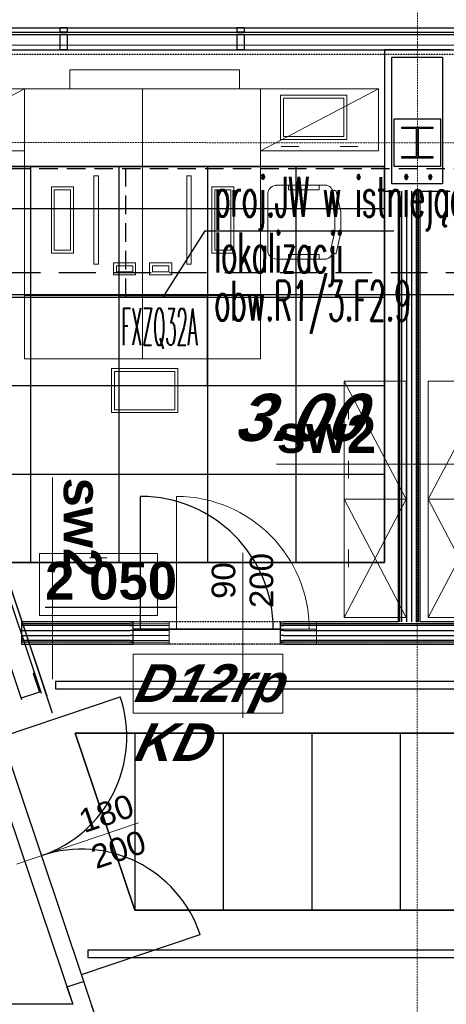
# Model space of a CAD drawing. Header units: millimetres. Extents: x -8838 to 31257, y -6224 to 3754.
# Tile 128 of 185: x 3658 to 3947, y -4647 to -3980. Entities that reach past the tile are written whole.
import ezdxf
from ezdxf.enums import TextEntityAlignment as Align

# ---------------------------------------------------------------- set-up
doc = ezdxf.new("R2010")
doc.units = ezdxf.units.MM
doc.header["$LTSCALE"] = 10
doc.header["$MEASUREMENT"] = 0
for name, pattern in [('DASHED', [0.75, 0.5, -0.25]), ('HIDDEN', [0.375, 0.25, -0.125]), ('rzut 2 pietra$0$ArchiTECH.PC 1. Line Type', [0.004, 0.003, -0.001]), ('rzut 2 pietra$0$ArchiTECH.PC 5. Line Type', [0.0053, 0.003, -0.001, 0.0003, -0.001]), ('rzut 2 pietra$0$ArchiTECH.PC Solid Line Type', [0]), ('SUFIT_2 PIETRO$0$ArchiTECH.PC 1. Line Type', [0.004, 0.003, -0.001]), ('SUFIT_2 PIETRO$0$ArchiTECH.PC Solid Line Type', [0])]:
    doc.linetypes.add(name, pattern=pattern)
doc.layers.get('0').update_dxf_attribs({"linetype": 'CONTINUOUS', "lineweight": 9})
for name, color, linetype, lineweight in [('_Etap_5_klimatyzator_w starej_lokalizacji', 3, 'CONTINUOUS', 30), ('_Etap_5_opis', 7, 'CONTINUOUS', 30), ('IS_ARCH', 254, 'CONTINUOUS', 18), ('IS_FREON_GAZ', 22, 'DASHED', 30), ('IS_HC_FREON_CIECZ', 22, 'CONTINUOUS', 30)]:
    doc.layers.add(name, color=color, linetype=linetype, lineweight=lineweight)
for name, color, linetype in [('IS_WK_KAN_SKROPLINY', 103, 'HIDDEN'), ('SUFIT_2 PIETRO$0$ELEM KONSTRUKCJI - inwent', 254, 'CONTINUOUS'), ('SUFIT_2 PIETRO$0$INWENTARYZACJA', 254, 'CONTINUOUS'), ('SUFIT_2 PIETRO$0$Kalka 1', 254, 'CONTINUOUS'), ('SUFIT_2 PIETRO$0$nr pom PB', 254, 'CONTINUOUS'), ('SUFIT_2 PIETRO$0$OŚWIETLENIE_KULAB', 254, 'CONTINUOUS'), ('SUFIT_2 PIETRO$0$sciany projektowane', 254, 'CONTINUOUS'), ('SUFIT_2 PIETRO$0$SUFIT NOWY 39', 254, 'CONTINUOUS'), ('SUFIT_2 PIETRO$0$TYP SUFITÓW_NOWYCH', 254, 'CONTINUOUS')]:
    doc.layers.add(name, color=color, linetype=linetype)
doc.layers.get('0').freeze()
doc.styles.add('romans1', font='simplex.shx', dxfattribs={"width": 0.8})
doc.styles.add('rzut 2 pietra$0$ArchiTECHStyle1', font='arial.ttf', dxfattribs={"height": 0.16})
doc.styles.add('rzut 2 pietra$0$ArchiTECHStyle2', font='arialbd.ttf', dxfattribs={"height": 0.192})
doc.styles.add('rzut 2 pietra$0$ArchiTECHStyle4', font='arialbi.ttf', dxfattribs={"oblique": 15, "height": 0.256})
doc.styles.add('SUFIT_2 PIETRO$0$ArchiTECHStyle1', font='arialbi.ttf', dxfattribs={"oblique": 15, "height": 0.32})
doc.styles.add('SUFIT_2 PIETRO$0$ArchiTECHStyle3', font='arialbd.ttf', dxfattribs={"height": 0.384})

# ---------------------------------------------------------------- blocks, each defined once
blk = doc.blocks.new('jw_FXZQ32A')
blk.add_lwpolyline([(0, 0), (60, 0), (60, 60), (0, 60)], close=True)
at = {"color": 7, "style": 'romans1', "width": 0.35}
blk.add_text('FXZQ32A', height=25, rotation=359.91893, dxfattribs=at).set_placement((1.49, 27.37))

msp = doc.modelspace()

# ---------------------------------------------------------------- linework, layer by layer
at = {"layer": '_Etap_5_opis'}
for p, q in [((3755.01, -4168.19), (3783.44, -4123.37)), ((3783.44, -4123.37), (3911.33, -4123.37))]:
    msp.add_line(p, q, dxfattribs=at)
at = {"layer": 'IS_ARCH', "linetype": 'rzut 2 pietra$0$ArchiTECH.PC 5. Line Type'}
for p, q in [((3927.47, -3084.11), (3927.16, -6165.15)), ((-3575.49, -4062.89), (8802.36, -4064.08))]:
    msp.add_line(p, q, dxfattribs=at)
at = {"layer": 'IS_ARCH', "linetype": 'rzut 2 pietra$0$ArchiTECH.PC Solid Line Type'}
for p, q in [((3526.46, -3985.71), (4289.88, -3985.78)), ((3526.46, -3988.7), (4289.88, -3988.78)), ((3689.87, -3985.74), (3684.87, -3985.75)), ((3684.87, -3985.75), (3684.87, -3988.74)), ((3689.87, -3988.74), (3684.87, -3988.74)), ((3689.87, -3985.74), (3689.87, -3988.74)), ((3809.86, -3985.73), (3804.86, -3985.74)), ((3804.86, -3985.74), (3804.87, -3988.73)), ((3809.87, -3988.73), (3804.87, -3988.73)), ((3809.86, -3985.73), (3809.87, -3988.73)), ((3526.46, -3990.18), (4289.88, -3990.25)), ((3689.87, -3990.21), (3684.87, -3990.22)), ((3684.87, -3990.22), (3684.88, -4000.75)), ((3689.87, -3990.21), (3689.88, -4000.75)), ((3809.87, -3990.2), (3804.87, -3990.21)), ((3804.87, -3990.21), (3804.88, -4000.74)), ((3809.87, -3990.2), (3809.88, -4000.73)), ((3526.47, -4000.71), (4289.87, -4000.79)), ((3531.47, -3997.54), (4289.87, -3997.54)), ((3689.88, -4000.75), (3684.88, -4000.75)), ((3809.88, -4000.73), (3804.88, -4000.74)), ((3905.01, -4000.75), (3905.01, -4096.5)), ((3949.51, -4000.75), (3905.01, -4000.75)), ((3526.76, -4004.17), (3672.3, -4436.53)), ((3529.59, -4003.17), (3676.1, -4438.42)), ((3910.01, -4091.5), (3910.01, -4005.75)), ((3910.01, -4005.75), (3944.51, -4005.75)), ((3944.51, -4005.75), (3944.51, -4091.5)), ((3514.59, -4012.27), (3658.99, -4441.01)), ((3532.81, -4012.11), (3679.81, -4449.93)), ((3691.76, -4014.18), (3691.76, -4027.18)), ((3806.76, -4014.18), (3691.76, -4014.18)), ((3691.76, -4014.18), (3691.76, -4027.18)), ((3806.76, -4014.18), (3691.76, -4014.18)), ((3806.76, -4027.18), (3806.76, -4014.18)), ((3806.76, -4027.18), (3806.76, -4014.18)), ((3661.05, -4027.18), (3581.05, -4027.18)), ((3661.05, -4027.18), (3581.05, -4069.18)), ((3661.05, -4069.18), (3661.05, -4027.18)), ((3661.05, -4027.18), (3661.05, -4027.18)), ((3661.05, -4167.18), (3661.05, -4027.18)), ((3661.05, -4027.18), (3741.05, -4027.18)), ((3691.76, -4027.18), (3806.76, -4027.18)), ((3691.76, -4027.18), (3806.76, -4027.18)), ((3741.05, -4027.18), (3741.05, -4167.18)), ((3741.05, -4027.18), (3741.05, -4167.18)), ((3821.05, -4027.18), (3741.05, -4027.18)), ((3901.05, -4027.18), (3821.05, -4027.18)), ((3821.05, -4027.18), (3821.05, -4069.18)), ((3901.05, -4027.18), (3821.05, -4069.18)), ((3821.05, -4167.18), (3821.05, -4027.18)), ((3901.05, -4069.18), (3901.05, -4027.18)), ((3901.05, -4027.18), (3901.05, -4027.18)), ((3879.52, -4031.38), (3834.52, -4031.38)), ((3834.52, -4031.38), (3834.52, -4061.38)), ((3836.52, -4059.38), (3836.52, -4033.38)), ((3836.52, -4033.38), (3877.52, -4033.38)), ((3877.52, -4033.38), (3877.52, -4059.38)), ((3879.52, -4061.38), (3879.52, -4031.38)), ((3943.3, -4047.57), (3911.3, -4047.57)), ((3911.3, -4047.57), (3911.3, -4079.57)), ((3943.3, -4047.57), (3911.3, -4047.57)), ((3911.3, -4047.57), (3911.3, -4079.57)), ((3943.3, -4079.57), (3943.3, -4047.57)), ((3943.3, -4047.57), (3943.3, -4047.57)), ((3943.3, -4079.57), (3943.3, -4047.57)), ((3943.3, -4047.57), (3943.3, -4047.57)), ((3916.8, -4053.07), (3937.8, -4053.07)), ((3916.8, -4054.07), (3916.8, -4053.07)), ((3916.8, -4053.07), (3937.8, -4053.07)), ((3916.8, -4054.07), (3916.8, -4053.07)), ((3926.8, -4054.07), (3916.8, -4054.07)), ((3926.8, -4054.07), (3916.8, -4054.07)), ((3926.8, -4073.07), (3926.8, -4054.07)), ((3926.8, -4073.07), (3926.8, -4054.07)), ((3937.8, -4054.07), (3927.8, -4054.07)), ((3927.8, -4054.07), (3927.8, -4073.07)), ((3937.8, -4054.07), (3927.8, -4054.07)), ((3927.8, -4054.07), (3927.8, -4073.07)), ((3937.8, -4053.07), (3937.8, -4054.07)), ((3937.8, -4053.07), (3937.8, -4054.07)), ((3834.52, -4061.38), (3879.52, -4061.38)), ((3877.52, -4059.38), (3836.52, -4059.38)), ((3581.05, -4069.18), (3661.05, -4069.18)), ((3821.05, -4069.18), (3901.05, -4069.18)), ((3847.05, -4066.18), (3835.05, -4066.18)), ((3887.05, -4066.18), (3875.05, -4066.18)), ((3916.8, -4074.07), (3916.8, -4073.07)), ((3916.8, -4073.07), (3926.8, -4073.07)), ((3916.8, -4074.07), (3916.8, -4073.07)), ((3916.8, -4073.07), (3926.8, -4073.07)), ((3937.8, -4074.07), (3916.8, -4074.07)), ((3937.8, -4074.07), (3916.8, -4074.07)), ((3927.8, -4073.07), (3937.8, -4073.07)), ((3927.8, -4073.07), (3937.8, -4073.07)), ((3937.8, -4073.07), (3937.8, -4074.07)), ((3937.8, -4073.07), (3937.8, -4074.07)), ((3911.3, -4079.57), (3943.3, -4079.57)), ((3911.3, -4079.57), (3943.3, -4079.57)), ((3708.05, -4146.03), (3708.05, -4086.03)), ((3708.05, -4086.03), (3711.05, -4086.03)), ((3711.05, -4086.03), (3711.05, -4146.03)), ((3771.04, -4086.03), (3771.04, -4146.03)), ((3774.04, -4086.03), (3771.04, -4086.03)), ((3774.04, -4146.03), (3774.04, -4086.03)), ((3679.17, -4138.53), (3679.17, -4093.53)), ((3679.17, -4093.53), (3694.17, -4093.53)), ((3692.17, -4095.53), (3681.17, -4095.53)), ((3681.17, -4095.53), (3681.17, -4136.53)), ((3692.17, -4136.53), (3692.17, -4095.53)), ((3694.17, -4093.53), (3694.17, -4138.53)), ((3787.93, -4093.53), (3787.93, -4138.53)), ((3802.93, -4093.53), (3787.93, -4093.53)), ((3789.93, -4095.53), (3800.93, -4095.53)), ((3789.93, -4136.53), (3789.93, -4095.53)), ((3800.93, -4095.53), (3800.93, -4136.53)), ((3802.93, -4138.53), (3802.93, -4093.53)), ((3826.27, -4096.46), (3826.03, -4097.48)), ((3826.69, -4095.51), (3826.27, -4096.46)), ((3827.28, -4094.64), (3826.69, -4095.51)), ((3828.02, -4093.9), (3827.28, -4094.64)), ((3828.89, -4093.31), (3828.02, -4093.9)), ((3829.84, -4092.89), (3828.89, -4093.31)), ((3830.86, -4092.64), (3829.84, -4092.89)), ((3831.91, -4092.59), (3830.86, -4092.64)), ((3831.87, -4092.49), (3865.87, -4092.49)), ((3839.87, -4095.49), (3839.87, -4092.49)), ((3860.87, -4095.49), (3839.87, -4095.49)), ((3860.87, -4092.49), (3860.87, -4095.49)), ((3866.78, -4092.74), (3865.9, -4092.53)), ((3867.59, -4093.1), (3866.78, -4092.74)), ((3868.33, -4093.62), (3867.59, -4093.1)), ((3868.95, -4094.26), (3868.33, -4093.62)), ((3869.44, -4095.02), (3868.95, -4094.26)), ((3869.38, -4096.36), (3869.08, -4096.63)), ((3869.72, -4096.14), (3869.38, -4096.36)), ((3869.77, -4095.85), (3869.44, -4095.02)), ((3870.09, -4095.99), (3869.72, -4096.14)), ((3870.48, -4095.9), (3870.09, -4095.99)), ((3870.88, -4095.89), (3870.48, -4095.9)), ((3871.28, -4095.95), (3870.88, -4095.89)), ((3871.67, -4096.07), (3871.28, -4095.95)), ((3872.02, -4096.26), (3871.67, -4096.07)), ((3872.34, -4096.51), (3872.02, -4096.26)), ((3875.47, -4110.37), (3872.35, -4096.49)), ((3905.01, -4096.5), (3914.28, -4096.5)), ((3944.51, -4091.5), (3910.01, -4091.5)), ((3914.28, -4096.5), (3914.28, -4388.33)), ((3915.53, -4388.33), (3915.53, -4096.5)), ((3916.78, -4388.33), (3916.78, -4096.5)), ((3920.11, -4096.5), (3920.11, -4388.33)), ((3923.44, -4096.5), (3923.44, -4388.33)), ((3926.78, -4388.33), (3926.78, -4096.5)), ((3928.03, -4388.33), (3928.03, -4096.5)), ((3929.28, -4388.33), (3929.28, -4096.5)), ((3929.28, -4096.5), (3949.51, -4096.5)), ((3825.87, -4136.49), (3825.87, -4098.49)), ((3826.03, -4097.48), (3825.97, -4098.52)), ((3871.39, -4111.05), (3868.44, -4098.51)), ((3868.52, -4097.69), (3868.47, -4098.08)), ((3868.47, -4098.08), (3868.49, -4098.49)), ((3868.65, -4097.3), (3868.52, -4097.69)), ((3868.83, -4096.95), (3868.65, -4097.3)), ((3869.08, -4096.63), (3868.83, -4096.95)), ((3871.39, -4123.93), (3871.39, -4111.05)), ((3875.47, -4124.6), (3875.47, -4110.37)), ((3868.44, -4136.46), (3871.39, -4123.93)), ((3872.35, -4138.48), (3875.47, -4124.6)), ((3681.17, -4136.53), (3692.17, -4136.53)), ((3800.93, -4136.53), (3789.93, -4136.53)), ((3825.87, -4136.48), (3825.94, -4137.53)), ((3868.57, -4136.53), (3868.58, -4136.94)), ((3694.17, -4138.53), (3679.17, -4138.53)), ((3787.93, -4138.53), (3802.93, -4138.53)), ((3825.94, -4137.53), (3826.2, -4138.55)), ((3826.2, -4138.55), (3826.64, -4139.51)), ((3826.64, -4139.51), (3827.24, -4140.37)), ((3827.24, -4140.37), (3827.98, -4141.11)), ((3827.98, -4141.11), (3828.85, -4141.71)), ((3828.85, -4141.71), (3829.8, -4142.15)), ((3829.8, -4142.15), (3830.82, -4142.41)), ((3830.82, -4142.41), (3831.87, -4142.49)), ((3865.87, -4142.49), (3831.87, -4142.49)), ((3839.87, -4142.49), (3839.87, -4139.49)), ((3839.87, -4139.49), (3860.87, -4139.49)), ((3860.87, -4139.49), (3860.87, -4142.49)), ((3865.85, -4142.49), (3867.08, -4141.95)), ((3867.08, -4141.95), (3868.17, -4141.15)), ((3868.17, -4141.15), (3869.05, -4140.13)), ((3868.58, -4136.94), (3868.66, -4137.35)), ((3868.66, -4137.35), (3868.82, -4137.73)), ((3868.82, -4137.73), (3869.03, -4138.08)), ((3869.03, -4138.08), (3869.31, -4138.38)), ((3869.05, -4140.13), (3869.7, -4138.95)), ((3869.31, -4138.38), (3869.64, -4138.63)), ((3869.64, -4138.63), (3870, -4138.82)), ((3870, -4138.82), (3870.4, -4138.94)), ((3870.4, -4138.94), (3870.8, -4138.99)), ((3870.8, -4138.99), (3871.21, -4138.96)), ((3871.21, -4138.96), (3871.61, -4138.86)), ((3871.61, -4138.86), (3871.99, -4138.7)), ((3871.99, -4138.7), (3872.33, -4138.46)), ((3711.05, -4146.03), (3708.05, -4146.03)), ((3736.31, -4145.13), (3721.31, -4145.13)), ((3721.31, -4145.13), (3721.31, -4153.13)), ((3723.31, -4151.13), (3723.31, -4147.13)), ((3723.31, -4147.13), (3734.31, -4147.13)), ((3734.31, -4147.13), (3734.31, -4151.13)), ((3736.31, -4153.13), (3736.31, -4145.13)), ((3745.78, -4153.13), (3745.78, -4145.13)), ((3745.78, -4145.13), (3760.78, -4145.13)), ((3758.78, -4147.13), (3747.78, -4147.13)), ((3747.78, -4147.13), (3747.78, -4151.13)), ((3758.78, -4151.13), (3758.78, -4147.13)), ((3760.78, -4145.13), (3760.78, -4153.13)), ((3771.04, -4146.03), (3774.04, -4146.03)), ((3721.31, -4153.13), (3736.31, -4153.13)), ((3734.31, -4151.13), (3723.31, -4151.13)), ((3760.78, -4153.13), (3745.78, -4153.13)), ((3747.78, -4151.13), (3758.78, -4151.13)), ((3741.05, -4167.18), (3661.05, -4167.18)), ((3661.05, -4210.18), (3661.05, -4167.18)), ((3661.05, -4167.18), (3741.05, -4167.18)), ((3741.05, -4167.18), (3821.05, -4167.18)), ((3741.05, -4167.18), (3741.05, -4210.18)), ((3741.05, -4210.18), (3741.05, -4167.18)), ((3741.05, -4167.18), (3821.05, -4167.18)), ((3821.05, -4167.18), (3821.05, -4210.18)), ((3741.05, -4210.18), (3661.05, -4210.18)), ((3764.98, -4216.55), (3719.98, -4216.55)), ((3719.98, -4216.55), (3719.98, -4246.55)), ((3821.05, -4210.18), (3741.05, -4210.18)), ((3764.98, -4246.55), (3764.98, -4216.55)), ((3721.98, -4244.55), (3721.98, -4218.55)), ((3721.98, -4218.55), (3762.98, -4218.55)), ((3762.98, -4218.55), (3762.98, -4244.55)), ((3919.76, -4225.24), (3877.76, -4225.24)), ((3877.76, -4225.24), (3877.76, -4305.24)), ((3919.76, -4305.24), (3877.76, -4225.24)), ((3919.76, -4305.24), (3919.76, -4225.24)), ((3934.76, -4305.24), (3934.76, -4225.24)), ((3934.76, -4225.24), (3976.76, -4225.24)), ((3934.76, -4305.24), (3976.76, -4225.24)), ((3880.76, -4251.24), (3880.76, -4239.24)), ((3719.98, -4246.55), (3764.98, -4246.55)), ((3762.98, -4244.55), (3721.98, -4244.55)), ((3968.56, -4281.51), (3831.81, -4281.51)), ((3880.76, -4291.24), (3880.76, -4279.24)), ((3679.88, -4427.23), (3679.88, -4290.49)), ((3764.05, -4393.33), (3764.05, -4303.33)), ((3919.76, -4305.24), (3877.76, -4305.24)), ((3877.76, -4305.24), (3877.76, -4385.24)), ((3877.76, -4305.24), (3919.76, -4305.24)), ((3877.76, -4305.24), (3919.76, -4385.24)), ((3877.76, -4385.24), (3919.76, -4305.24)), ((3919.76, -4385.24), (3919.76, -4305.24)), ((3919.76, -4305.24), (3919.76, -4305.24)), ((3934.76, -4385.24), (3934.76, -4305.24)), ((3934.76, -4305.24), (3976.76, -4305.24)), ((3976.76, -4305.24), (3934.76, -4305.24)), ((3934.76, -4305.24), (3934.76, -4305.24)), ((3976.76, -4385.24), (3934.76, -4305.24)), ((3976.76, -4305.24), (3934.76, -4385.24)), ((3751.09, -4342), (3671.09, -4342)), ((3671.09, -4342), (3671.09, -4384)), ((3751.09, -4384), (3751.09, -4342)), ((3809.05, -4453.33), (3809.05, -4341.64)), ((3880.76, -4351.24), (3880.76, -4339.24)), ((3705.09, -4345), (3717.09, -4345)), ((3757.05, -4388.33), (3658.82, -4388.33)), ((3658.82, -4388.33), (3658.82, -4403.33)), ((3757.05, -4389.58), (3658.82, -4389.58)), ((3671.09, -4384), (3751.09, -4384)), ((3671.09, -4384), (3671.09, -4384)), ((3759.05, -4388.33), (3757.05, -4388.33)), ((3757.05, -4388.33), (3759.05, -4388.33)), ((3757.05, -4389.58), (3759.05, -4389.58)), ((3759.05, -4389.58), (3759.05, -4388.33)), ((3759.05, -4390.83), (3759.05, -4389.58)), ((3859.05, -4389.58), (3859.05, -4388.33)), ((3859.05, -4388.33), (3861.05, -4388.33)), ((3859.05, -4388.33), (3861.05, -4388.33)), ((3859.05, -4390.83), (3859.05, -4389.58)), ((3859.05, -4389.58), (3861.05, -4389.58)), ((3914.28, -4388.33), (3861.05, -4388.33)), ((4013.03, -4389.58), (3861.05, -4389.58)), ((3877.76, -4385.24), (3919.76, -4385.24)), ((3919.76, -4385.24), (3919.76, -4385.24)), ((4013.03, -4388.33), (3929.28, -4388.33)), ((3976.76, -4385.24), (3934.76, -4385.24)), ((3934.76, -4385.24), (3934.76, -4385.24)), ((3757.05, -4390.83), (3658.82, -4390.83)), ((3658.82, -4394.17), (3757.05, -4394.17)), ((3757.05, -4390.83), (3759.05, -4390.83)), ((3759.05, -4394.17), (3757.05, -4394.17)), ((3759.05, -4393.33), (3759.05, -4390.83)), ((3759.05, -4400.83), (3759.05, -4393.33)), ((3859.05, -4393.33), (3759.05, -4393.33)), ((3759.05, -4393.33), (3859.05, -4393.33)), ((3759.05, -4393.33), (3859.05, -4393.33)), ((3859.05, -4393.33), (3859.05, -4390.83)), ((3859.05, -4390.83), (3861.05, -4390.83)), ((3859.05, -4400.83), (3859.05, -4393.33)), ((3861.05, -4394.17), (3859.05, -4394.17)), ((4013.03, -4390.83), (3861.05, -4390.83)), ((3861.05, -4394.17), (4013.03, -4394.17)), ((3658.82, -4397.5), (3757.05, -4397.5)), ((3757.05, -4400.83), (3658.82, -4400.83)), ((3757.05, -4402.08), (3658.82, -4402.08)), ((3658.82, -4403.33), (3757.05, -4403.33)), ((3759.05, -4397.5), (3757.05, -4397.5)), ((3757.05, -4400.83), (3759.05, -4400.83)), ((3757.05, -4402.08), (3759.05, -4402.08)), ((3757.05, -4403.33), (3759.05, -4403.33)), ((3759.05, -4402.08), (3759.05, -4400.83)), ((3759.05, -4403.33), (3759.05, -4402.08)), ((3861.05, -4397.5), (3859.05, -4397.5)), ((3859.05, -4402.08), (3859.05, -4400.83)), ((3859.05, -4400.83), (3861.05, -4400.83)), ((3859.05, -4403.33), (3859.05, -4402.08)), ((3859.05, -4402.08), (3861.05, -4402.08)), ((3861.05, -4403.33), (3859.05, -4403.33)), ((3861.05, -4397.5), (4013.03, -4397.5)), ((4013.03, -4400.83), (3861.05, -4400.83)), ((4013.03, -4402.08), (3861.05, -4402.08)), ((3861.05, -4403.33), (4013.03, -4403.33)), ((3734.66, -4450.29), (3734.66, -4410.29)), ((3734.66, -4410.29), (3836.16, -4410.29)), ((3836.16, -4410.29), (3836.16, -4450.29)), ((3667.73, -4422.97), (3666.79, -4423.29)), ((3666.79, -4423.29), (3671.03, -4435.9)), ((3667.73, -4422.97), (3672.3, -4436.53)), ((3671.03, -4435.9), (3658.67, -4440.06)), ((3645.34, -4466.16), (3725.9, -4439.06)), ((3836.16, -4450.29), (3734.66, -4450.29)), ((3701.12, -4632.03), (3643.74, -4461.42)), ((3701.12, -4632.03), (3643.74, -4461.42)), ((3655.54, -4552.41), (3738.35, -4524.55)), ((3699.53, -4627.29), (3780.1, -4600.19)), ((3696.38, -4633.62), (3689.75, -4635.85)), ((3689.75, -4635.85), (3693.62, -4647.35)), ((3701.12, -4632.03), (3696.38, -4633.62)), ((3731.12, -4721.21), (3701.12, -4632.03)), ((3693.62, -4647.35), (3619.1, -4647.35))]:
    msp.add_line(p, q, dxfattribs=at)
at = {"layer": 'IS_ARCH', "linetype": 'rzut 2 pietra$0$ArchiTECH.PC 1. Line Type'}
for p, q in [((-2053.16, -4003.06), (5561.51, -4003.81)), ((3859.05, -4388.33), (3759.05, -4388.33)), ((4281.09, -4403.33), (3664.17, -4403.33)), ((3859.05, -4403.33), (3759.05, -4403.33))]:
    msp.add_line(p, q, dxfattribs=at)
at = {"layer": 'IS_ARCH', "linetype": 'rzut 2 pietra$0$ArchiTECH.PC Solid Line Type'}
for centre, radius, start, end in [((3764.05, -4393.33), 90, 0, 90), ((3645.34, -4466.16), 85, 288.58878, 18.58878), ((3699.53, -4627.29), 85, 18.58878, 108.58878)]:
    msp.add_arc(centre, radius, start, end, dxfattribs=at)
at = {"layer": 'IS_FREON_GAZ', "ltscale": 5}
msp.add_lwpolyline([(3421.77, -4151.52), (4103.47, -4151.52), (4103.47, -4228.19)], dxfattribs=at)
at = {"layer": 'IS_HC_FREON_CIECZ'}
msp.add_lwpolyline([(3436.77, -4166.52), (4088.47, -4166.52), (4088.47, -4228.19)], dxfattribs=at)
at = {"layer": 'IS_WK_KAN_SKROPLINY', "lineweight": 30, "ltscale": 5}
for points in [[(4114.71, -4228.19), (4114.71, -4081.43), (3496.45, -4081.43)], [(3729.69, -4168.19), (3729.69, -4081.43)]]:
    msp.add_lwpolyline(points, dxfattribs=at)
at = {"layer": 'SUFIT_2 PIETRO$0$ELEM KONSTRUKCJI - inwent', "linetype": 'SUFIT_2 PIETRO$0$ArchiTECH.PC Solid Line Type'}
for p, q in [((3943.3, -4047.57), (3911.3, -4047.57)), ((3911.3, -4047.57), (3911.3, -4079.57)), ((3943.3, -4079.57), (3943.3, -4047.57)), ((3943.3, -4047.57), (3943.3, -4047.57)), ((3916.8, -4053.07), (3937.8, -4053.07)), ((3916.8, -4054.07), (3916.8, -4053.07)), ((3916.8, -4053.07), (3937.8, -4053.07)), ((3916.8, -4054.07), (3916.8, -4053.07)), ((3926.8, -4054.07), (3916.8, -4054.07)), ((3926.8, -4054.07), (3916.8, -4054.07)), ((3926.8, -4073.07), (3926.8, -4054.07)), ((3926.8, -4073.07), (3926.8, -4054.07)), ((3937.8, -4054.07), (3927.8, -4054.07)), ((3927.8, -4054.07), (3927.8, -4073.07)), ((3937.8, -4054.07), (3927.8, -4054.07)), ((3927.8, -4054.07), (3927.8, -4073.07)), ((3937.8, -4053.07), (3937.8, -4054.07)), ((3937.8, -4053.07), (3937.8, -4054.07)), ((3916.8, -4074.07), (3916.8, -4073.07)), ((3916.8, -4073.07), (3926.8, -4073.07)), ((3916.8, -4074.07), (3916.8, -4073.07)), ((3916.8, -4073.07), (3926.8, -4073.07)), ((3937.8, -4074.07), (3916.8, -4074.07)), ((3937.8, -4074.07), (3916.8, -4074.07)), ((3927.8, -4073.07), (3937.8, -4073.07)), ((3927.8, -4073.07), (3937.8, -4073.07)), ((3937.8, -4073.07), (3937.8, -4074.07)), ((3937.8, -4073.07), (3937.8, -4074.07)), ((3911.3, -4079.57), (3943.3, -4079.57))]:
    msp.add_line(p, q, dxfattribs=at)
at = {"layer": 'SUFIT_2 PIETRO$0$INWENTARYZACJA', "linetype": 'SUFIT_2 PIETRO$0$ArchiTECH.PC Solid Line Type'}
for p, q in [((3526.46, -3985.71), (4289.88, -3985.78)), ((3526.46, -3988.7), (4289.88, -3988.78)), ((3689.87, -3985.74), (3684.87, -3985.75)), ((3684.87, -3985.75), (3684.87, -3988.74)), ((3689.87, -3988.74), (3684.87, -3988.74)), ((3689.87, -3985.74), (3689.87, -3988.74)), ((3809.86, -3985.73), (3804.86, -3985.74)), ((3804.86, -3985.74), (3804.87, -3988.73)), ((3809.87, -3988.73), (3804.87, -3988.73)), ((3809.86, -3985.73), (3809.87, -3988.73)), ((3526.46, -3990.18), (4289.88, -3990.25)), ((3689.87, -3990.21), (3684.87, -3990.22)), ((3684.87, -3990.22), (3684.88, -4000.75)), ((3689.87, -3990.21), (3689.88, -4000.75)), ((3809.87, -3990.2), (3804.87, -3990.21)), ((3804.87, -3990.21), (3804.88, -4000.74)), ((3809.87, -3990.2), (3809.88, -4000.73)), ((3526.47, -4000.71), (4289.87, -4000.79)), ((3689.88, -4000.75), (3684.88, -4000.75)), ((3809.88, -4000.73), (3804.88, -4000.74)), ((3905.01, -4000.75), (3905.01, -4096.5)), ((3949.51, -4000.75), (3905.01, -4000.75)), ((3526.76, -4004.17), (3672.3, -4436.53)), ((3529.59, -4003.17), (3676.1, -4438.42)), ((3910.01, -4091.5), (3910.01, -4005.75)), ((3910.01, -4005.75), (3944.51, -4005.75)), ((3944.51, -4005.75), (3944.51, -4091.5)), ((3514.59, -4012.27), (3658.99, -4441.01)), ((3532.81, -4012.11), (3679.81, -4449.93)), ((3905.01, -4096.5), (3914.28, -4096.5)), ((3944.51, -4091.5), (3910.01, -4091.5)), ((3929.28, -4096.5), (3949.51, -4096.5)), ((3667.73, -4422.97), (3666.79, -4423.29)), ((3666.79, -4423.29), (3671.03, -4435.9)), ((3667.73, -4422.97), (3672.3, -4436.53)), ((3671.03, -4435.9), (3658.67, -4440.06)), ((3645.34, -4466.16), (3725.9, -4439.06)), ((3701.12, -4632.03), (3643.74, -4461.42)), ((3701.12, -4632.03), (3643.74, -4461.42)), ((3699.53, -4627.29), (3780.1, -4600.19)), ((3696.38, -4633.62), (3689.75, -4635.85)), ((3689.75, -4635.85), (3693.62, -4647.35)), ((3701.12, -4632.03), (3696.38, -4633.62)), ((3731.12, -4721.21), (3701.12, -4632.03))]:
    msp.add_line(p, q, dxfattribs=at)
at = {"layer": 'SUFIT_2 PIETRO$0$INWENTARYZACJA', "linetype": 'SUFIT_2 PIETRO$0$ArchiTECH.PC 1. Line Type'}
for p, q in [((-2053.16, -4003.06), (5561.51, -4003.81)), ((4281.09, -4403.33), (3664.17, -4403.33))]:
    msp.add_line(p, q, dxfattribs=at)
at = {"layer": 'SUFIT_2 PIETRO$0$INWENTARYZACJA', "linetype": 'SUFIT_2 PIETRO$0$ArchiTECH.PC Solid Line Type'}
for centre, start, end in [((3645.34, -4466.16), 288.58878, 18.58878), ((3699.53, -4627.29), 18.58878, 108.58878)]:
    msp.add_arc(centre, 85, start, end, dxfattribs=at)
at = {"layer": 'SUFIT_2 PIETRO$0$Kalka 1', "linetype": 'SUFIT_2 PIETRO$0$ArchiTECH.PC Solid Line Type'}
for p, q in [((3943.3, -4047.57), (3911.3, -4047.57)), ((3911.3, -4047.57), (3911.3, -4079.57)), ((3943.3, -4079.57), (3943.3, -4047.57)), ((3943.3, -4047.57), (3943.3, -4047.57)), ((3911.3, -4079.57), (3943.3, -4079.57))]:
    msp.add_line(p, q, dxfattribs=at)
at = {"layer": 'SUFIT_2 PIETRO$0$OŚWIETLENIE_KULAB', "linetype": 'SUFIT_2 PIETRO$0$ArchiTECH.PC Solid Line Type'}
for p, q in [((4631.84, -4428.68), (3682.04, -4428.68)), ((3682.04, -4428.68), (3682.04, -4433.68)), ((4631.84, -4428.68), (3682.04, -4428.68)), ((3682.04, -4428.68), (3682.04, -4433.68)), ((3682.04, -4433.68), (4631.84, -4433.68)), ((3682.04, -4433.68), (4631.84, -4433.68)), ((3703.99, -4610.83), (3703.99, -4615.83)), ((4635.59, -4610.83), (3703.99, -4610.83)), ((3703.99, -4610.83), (3703.99, -4615.83)), ((4635.59, -4610.83), (3703.99, -4610.83)), ((3703.99, -4615.83), (4635.59, -4615.83)), ((3703.99, -4615.83), (4635.59, -4615.83))]:
    msp.add_line(p, q, dxfattribs=at)
at = {"layer": 'SUFIT_2 PIETRO$0$sciany projektowane', "linetype": 'SUFIT_2 PIETRO$0$ArchiTECH.PC Solid Line Type'}
for p, q in [((3914.28, -4096.5), (3914.28, -4388.33)), ((3915.53, -4388.33), (3915.53, -4096.5)), ((3916.78, -4388.33), (3916.78, -4096.5)), ((3920.11, -4096.5), (3920.11, -4388.33)), ((3923.44, -4096.5), (3923.44, -4388.33)), ((3926.78, -4388.33), (3926.78, -4096.5)), ((3928.03, -4388.33), (3928.03, -4096.5)), ((3929.28, -4388.33), (3929.28, -4096.5)), ((3739.66, -4393.33), (3739.66, -4303.33)), ((3732.66, -4388.33), (3658.82, -4388.33)), ((3658.82, -4388.33), (3658.82, -4403.33)), ((3732.66, -4389.58), (3658.82, -4389.58)), ((3734.66, -4388.33), (3732.66, -4388.33)), ((3732.66, -4388.33), (3734.66, -4388.33)), ((3732.66, -4389.58), (3734.66, -4389.58)), ((3734.66, -4389.58), (3734.66, -4388.33)), ((3734.66, -4390.83), (3734.66, -4389.58)), ((3834.66, -4389.58), (3834.66, -4388.33)), ((3834.66, -4388.33), (3836.66, -4388.33)), ((3834.66, -4388.33), (3836.66, -4388.33)), ((3834.66, -4390.83), (3834.66, -4389.58)), ((3834.66, -4389.58), (3836.66, -4389.58)), ((3914.28, -4388.33), (3836.66, -4388.33)), ((4013.03, -4389.58), (3836.66, -4389.58)), ((4013.03, -4388.33), (3929.28, -4388.33)), ((3732.66, -4390.83), (3658.82, -4390.83)), ((3658.82, -4394.17), (3732.66, -4394.17)), ((3732.66, -4390.83), (3734.66, -4390.83)), ((3734.66, -4394.17), (3732.66, -4394.17)), ((3734.66, -4393.33), (3734.66, -4390.83)), ((3734.66, -4400.83), (3734.66, -4393.33)), ((3834.66, -4393.33), (3734.66, -4393.33)), ((3734.66, -4393.33), (3834.66, -4393.33)), ((3734.66, -4393.33), (3834.66, -4393.33)), ((3834.66, -4393.33), (3834.66, -4390.83)), ((3834.66, -4390.83), (3836.66, -4390.83)), ((3834.66, -4400.83), (3834.66, -4393.33)), ((3836.66, -4394.17), (3834.66, -4394.17)), ((4013.03, -4390.83), (3836.66, -4390.83)), ((3836.66, -4394.17), (4013.03, -4394.17)), ((3658.82, -4397.5), (3732.66, -4397.5)), ((3732.66, -4400.83), (3658.82, -4400.83)), ((3732.66, -4402.08), (3658.82, -4402.08)), ((3658.82, -4403.33), (3732.66, -4403.33)), ((3734.66, -4397.5), (3732.66, -4397.5)), ((3732.66, -4400.83), (3734.66, -4400.83)), ((3732.66, -4402.08), (3734.66, -4402.08)), ((3732.66, -4403.33), (3734.66, -4403.33)), ((3734.66, -4402.08), (3734.66, -4400.83)), ((3734.66, -4403.33), (3734.66, -4402.08)), ((3836.66, -4397.5), (3834.66, -4397.5)), ((3834.66, -4402.08), (3834.66, -4400.83)), ((3834.66, -4400.83), (3836.66, -4400.83)), ((3834.66, -4403.33), (3834.66, -4402.08)), ((3834.66, -4402.08), (3836.66, -4402.08)), ((3836.66, -4403.33), (3834.66, -4403.33)), ((3836.66, -4397.5), (4013.03, -4397.5)), ((4013.03, -4400.83), (3836.66, -4400.83)), ((4013.03, -4402.08), (3836.66, -4402.08)), ((3836.66, -4403.33), (4013.03, -4403.33)), ((3693.62, -4647.35), (3619.1, -4647.35))]:
    msp.add_line(p, q, dxfattribs=at)
at = {"layer": 'SUFIT_2 PIETRO$0$sciany projektowane', "linetype": 'SUFIT_2 PIETRO$0$ArchiTECH.PC 1. Line Type'}
for p, q in [((3834.66, -4388.33), (3734.66, -4388.33)), ((3834.66, -4403.33), (3734.66, -4403.33))]:
    msp.add_line(p, q, dxfattribs=at)
at = {"layer": 'SUFIT_2 PIETRO$0$sciany projektowane', "linetype": 'SUFIT_2 PIETRO$0$ArchiTECH.PC Solid Line Type'}
msp.add_arc((3739.66, -4393.33), 90, 0, 90, dxfattribs=at)
at = {"layer": 'SUFIT_2 PIETRO$0$SUFIT NOWY 39', "linetype": 'SUFIT_2 PIETRO$0$ArchiTECH.PC Solid Line Type'}
for p, q in [((3556.6, -4079.71), (3905.01, -4079.71)), ((3665.01, -4079.71), (3665.01, -4348.19)), ((3725.01, -4079.71), (3725.01, -4348.19)), ((3785.01, -4079.71), (3785.01, -4348.19)), ((3845.01, -4079.71), (3845.01, -4348.19)), ((3905.01, -4079.71), (3905.01, -4348.19)), ((3566.06, -4108.19), (3905.01, -4108.19)), ((3585.97, -4168.19), (3905.01, -4168.19)), ((3605.89, -4228.19), (3905.01, -4228.19)), ((3625.81, -4288.19), (3905.01, -4288.19)), ((3645.73, -4348.19), (3905.01, -4348.19)), ((3905.01, -4348.19), (3645.73, -4348.19)), ((3611.53, -4403.72), (3693.62, -4647.35)), ((3735.69, -4583.76), (3695.33, -4463.76)), ((3695.33, -4463.76), (4575.69, -4463.76)), ((3735.73, -4463.76), (3735.73, -4583.76)), ((3795.73, -4463.76), (3795.73, -4583.76)), ((3855.73, -4463.76), (3855.73, -4583.76)), ((3915.73, -4463.76), (3915.73, -4583.76)), ((3735.69, -4583.76), (4575.69, -4583.76)), ((4575.69, -4583.76), (3735.69, -4583.76)), ((3693.62, -4647.35), (-1084.54, -4645.38))]:
    msp.add_line(p, q, dxfattribs=at)
at = {"layer": 'SUFIT_2 PIETRO$0$TYP SUFITÓW_NOWYCH', "linetype": 'SUFIT_2 PIETRO$0$ArchiTECH.PC Solid Line Type'}
for p, q in [((3905.01, -4079.71), (3645.73, -4079.71)), ((3905.01, -4348.19), (3905.01, -4079.71)), ((3645.73, -4348.19), (3905.01, -4348.19)), ((3735.69, -4463.76), (3695.33, -4463.76)), ((3695.33, -4463.76), (3735.69, -4583.76)), ((4575.69, -4463.76), (3735.69, -4463.76)), ((3735.69, -4583.76), (4575.69, -4583.76))]:
    msp.add_line(p, q, dxfattribs=at)

# ---------------------------------------------------------------- block references
at = {"layer": '_Etap_5_klimatyzator_w starej_lokalizacji'}
msp.add_blockref('jw_FXZQ32A', (3725.01, -4228.19), dxfattribs=at)

# ---------------------------------------------------------------- texts
at = {"layer": '_Etap_5_opis', "style": 'romans1', "width": 0.5}
for s, p in [('proj.JW w istniejącej', (3789.66, -4113.71)), ('lokalizacji', (3789.66, -4151.54)), ('obw.R1/3.F2.9', (3789.66, -4184.15))]:
    msp.add_text(s, height=27, rotation=359.91893, dxfattribs=at).set_placement(p)
at = {"layer": 'IS_ARCH', "style": 'rzut 2 pietra$0$ArchiTECHStyle2'}
msp.add_text('sw2', height=25.6, dxfattribs=at).set_placement((3831.81, -4281.51), align=Align.BOTTOM_LEFT)
at = {"layer": 'IS_ARCH'}
for s, height, rotation, style, p in [('sw2', 25.6, 270, 'rzut 2 pietra$0$ArchiTECHStyle2', (3679.88, -4290.49)), ('90', 16, 90, 'rzut 2 pietra$0$ArchiTECHStyle1', (3808.69, -4372.76)), ('200', 16, 90, 'rzut 2 pietra$0$ArchiTECHStyle1', (3834.42, -4378.98)), ('180', 16, 18.6, 'rzut 2 pietra$0$ArchiTECHStyle1', (3702.84, -4536.12)), ('200', 16, 18.6, 'rzut 2 pietra$0$ArchiTECHStyle1', (3711.05, -4560.51))]:
    msp.add_text(s, height=height, rotation=rotation, dxfattribs=dict(at, style=style)).set_placement(p, align=Align.BOTTOM_LEFT)
at = {"layer": 'IS_ARCH', "style": 'rzut 2 pietra$0$ArchiTECHStyle4', "oblique": 15}
for s, p in [('D12rp', (3734.66, -4450.29)), ('KD', (3734.66, -4490.29))]:
    msp.add_text(s, height=25.6, dxfattribs=at).set_placement(p, align=Align.BOTTOM_LEFT)
at = {"layer": 'SUFIT_2 PIETRO$0$nr pom PB', "style": 'SUFIT_2 PIETRO$0$ArchiTECHStyle3'}
msp.add_text('%%u2 050%%u', height=25.6, dxfattribs=at).set_placement((3674.92, -4380.85), align=Align.BOTTOM_LEFT)
at = {"layer": 'SUFIT_2 PIETRO$0$SUFIT NOWY 39', "style": 'SUFIT_2 PIETRO$0$ArchiTECHStyle1', "oblique": 15}
msp.add_text('3.00', height=32, dxfattribs=at).set_placement((3803.8, -4275.35), align=Align.BOTTOM_LEFT)

doc.saveas('drawing.dxf')
